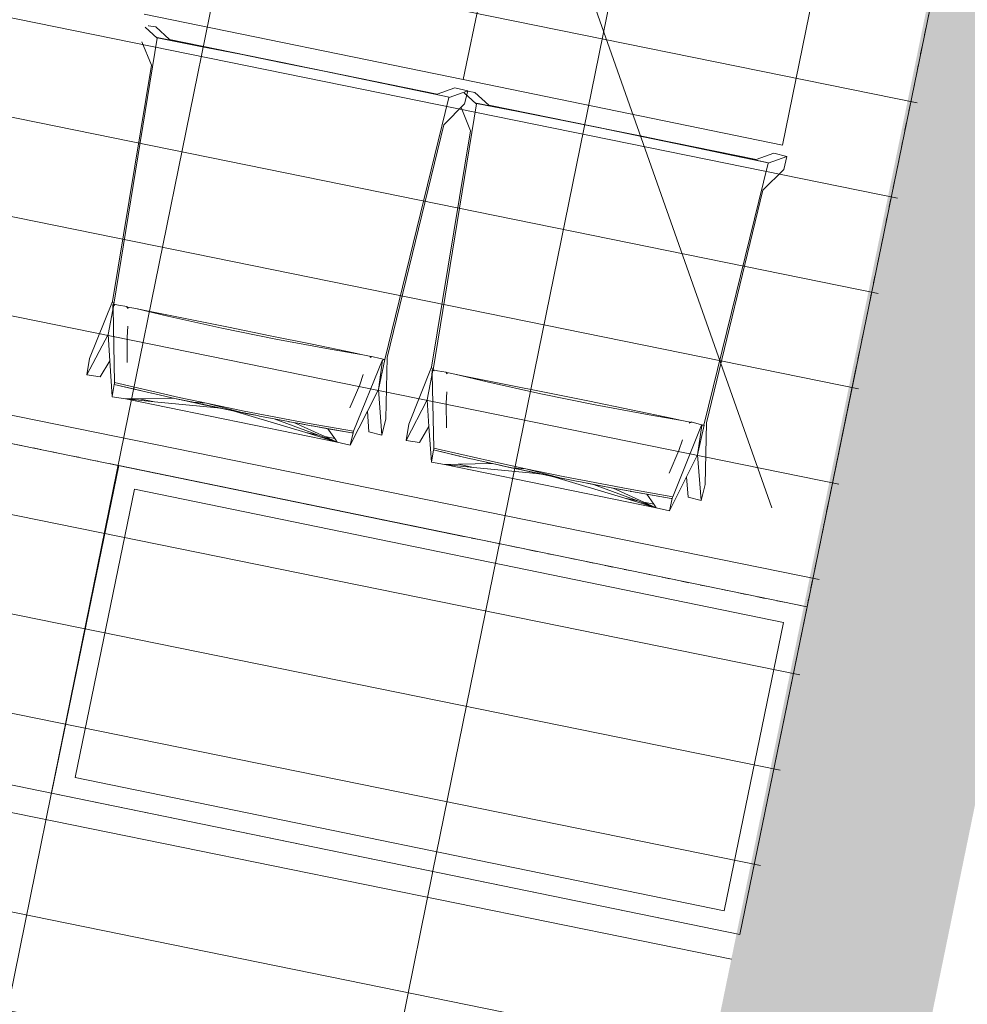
# Model space of a CAD drawing. Header units: millimetres. Extents: x -2869190 to 831897, y -1534405 to -3798.
# Tile 20 of 49: x 33212 to 34672, y -706593 to -705076. Entities that reach past the tile are written whole.
import ezdxf

# ---------------------------------------------------------------- set-up
doc = ezdxf.new("R2010")
doc.units = ezdxf.units.MM
doc.header["$MEASUREMENT"] = 0
doc.linetypes.add('ACAD_ISO03W100', pattern=[30, 12, -18])
doc.linetypes.add('Przerywana długa', pattern=[1950, 1250, -700])
for name, color, linetype, lineweight in [('PZT - ogródek_Nr_pióra__161', 7, 'Continuous', 5), ('PZT_Nr_pióra__1', 7, 'Continuous', 13), ('PZT_Nr_pióra__19', 255, 'Continuous', 0), ('Wymiarowanie - PZT_Nr_pióra__101', 7, 'Continuous', 5), ('Wymiarowanie - PZT_Nr_pióra__161', 7, 'Continuous', 5)]:
    doc.layers.add(name, color=color, linetype=linetype, lineweight=lineweight)
doc.layers.add('PZT_Nr_pióra__205', color=7, linetype='Continuous', lineweight=5, true_color=0x858585)
doc.layers.add('Wymiarowanie - PZT', color=7, linetype='Continuous')
doc.styles.add('GENERATED_STYLE_3', font='txt')
doc.dimstyles.new('GENERATED_STYLE__1', dxfattribs={"dimtxt": 625, "dimasz": 356.25, "dimexe": 0.18, "dimexo": 0, "dimgap": 0.09, "dimtad": 1, "dimdec": 0, "dimlfac": 0.1, "dimzin": 0, "dimdsep": 46, "dimtxsty": 'GENERATED_STYLE_3', "dimblk": 'ARROWHEAD_6', "dimblk1": 'ARROWHEAD_6', "dimblk2": 'ARROWHEAD_6', "dimcen": 0.09, "dimclrd": 7, "dimclre": 7, "dimclrt": 7, "dimadec": 1, "dimazin": 0, "dimtfac": 1, "dimtdec": 4, "dimtmove": 0, "dimatfit": 3, "dimfxl": 0, "dimtolj": 1, "dimtzin": 0, "dimarcsym": 0})
doc.dimstyles.new('GENERATED_STYLE__2', dxfattribs={"dimtxt": 625, "dimasz": 356.25, "dimexe": 0.18, "dimexo": 0, "dimgap": 0.09, "dimtad": 1, "dimdec": 0, "dimlfac": 0.1, "dimzin": 0, "dimdsep": 46, "dimtxsty": 'GENERATED_STYLE_3', "dimblk": 'ARROWHEAD_6', "dimblk1": 'ARROWHEAD_6', "dimblk2": 'ARROWHEAD_6', "dimcen": 0.09, "dimclrd": 7, "dimclre": 7, "dimclrt": 7, "dimadec": 1, "dimazin": 0, "dimtfac": 1, "dimtdec": 4, "dimtmove": 2, "dimatfit": 3, "dimfxl": 0, "dimtolj": 1, "dimtzin": 0, "dimarcsym": 0})
pattern_1 = [(348.5, (0, 0), (29.90519, 146.988706), []), (78.5, (0, 0), (-587.9548, 119.62076), [])]

# ---------------------------------------------------------------- blocks, each defined once
blk = doc.blocks.new('*D11')
at = {"layer": 'Wymiarowanie - PZT_Nr_pióra__101', "linetype": 'Continuous'}
for p, q in [((10021.3, -721583.8), (12171.6, -722025.5)), ((12100.8, -722369.9), (12242.3, -721681.1)), ((12171.6, -722025.5), (58954.7, -731635.8)), ((58883.9, -731980.2), (59025.4, -731291.5)), ((58954.7, -731635.8), (59230.2, -731692.4))]:
    blk.add_line(p, q, dxfattribs=at)
at = {"layer": 'Wymiarowanie - PZT_Nr_pióra__161', "linetype": 'Continuous'}
for p, q in [((12393, -721879.5), (11950.2, -722171.4)), ((58733.3, -731781.8), (59176.1, -731489.9))]:
    blk.add_line(p, q, dxfattribs=at)
at = {"layer": 'Wymiarowanie - PZT_Nr_pióra__101', "insert": (34706.7, -726527.1), "char_height": 625, "attachment_point": 7, "rotation": 348.3916, "style": 'GENERATED_STYLE_3'}
blk.add_mtext('\\A1;{\\fArial Narrow|b0|i1|c238|p34;4\xa0776}', dxfattribs=at)
blk = doc.blocks.new('ARROWHEAD_6')
at = {"color": 0, "linetype": 'Continuous', "lineweight": 0}
for p, q in [((-0.5, -0.5), (0.5, 0.5)), ((0, 0), (-1, 0))]:
    blk.add_line(p, q, dxfattribs=at)
blk = doc.blocks.new('*D18')
at = {"layer": 'Wymiarowanie - PZT_Nr_pióra__101', "linetype": 'Continuous'}
for p, q in [((9400.8, -705663.3), (11262.2, -696543.9)), ((9745.3, -705733.6), (9056.4, -705593)), ((7512.8, -714913.2), (9400.8, -705663.3)), ((7857.3, -714983.6), (7168.3, -714842.9)), ((7456.6, -715188.8), (7512.8, -714913.2))]:
    blk.add_line(p, q, dxfattribs=at)
at = {"layer": 'Wymiarowanie - PZT_Nr_pióra__161', "linetype": 'Continuous'}
for p, q in [((9254.6, -705442.1), (9547, -705884.5)), ((7366.6, -714692), (7659, -715134.5))]:
    blk.add_line(p, q, dxfattribs=at)
at = {"layer": 'Wymiarowanie - PZT_Nr_pióra__101', "insert": (8214.3, -710851.2), "char_height": 625, "attachment_point": 7, "rotation": 78.4637, "style": 'GENERATED_STYLE_3'}
blk.add_mtext('\\A1;{\\fArial Narrow|b0|i1|c238|p34;944}', dxfattribs=at)
blk = doc.blocks.new('*D19')
at = {"layer": 'Wymiarowanie - PZT_Nr_pióra__101', "linetype": 'Continuous'}
for p, q in [((11262.2, -696543.9), (15454.5, -676004.9)), ((11606.7, -696614.2), (10917.8, -696473.6)), ((9400.8, -705663.3), (11262.2, -696543.9))]:
    blk.add_line(p, q, dxfattribs=at)
at = {"layer": 'Wymiarowanie - PZT_Nr_pióra__161', "linetype": 'Continuous'}
for p, q in [((11116, -696322.7), (11408.4, -696765.1)), ((9254.6, -705442.1), (9547, -705884.5))]:
    blk.add_line(p, q, dxfattribs=at)
at = {"layer": 'Wymiarowanie - PZT_Nr_pióra__101', "insert": (10089.1, -701666.5), "char_height": 625, "attachment_point": 7, "rotation": 78.4637, "style": 'GENERATED_STYLE_3'}
blk.add_mtext('\\A1;{\\fArial Narrow|b0|i1|c238|p34;931}', dxfattribs=at)
blk = doc.blocks.new('*D51')
at = {"layer": 'Wymiarowanie - PZT_Nr_pióra__101', "linetype": 'Continuous'}
for p, q in [((30278.5, -709920.5), (32151.4, -700803.4)), ((30622.9, -709991.3), (29934.1, -709849.8)), ((28377.6, -719174.1), (30278.5, -709920.5)), ((28722, -719244.8), (28033.2, -719103.3)), ((28321, -719449.5), (28377.6, -719174.1))]:
    blk.add_line(p, q, dxfattribs=at)
at = {"layer": 'Wymiarowanie - PZT_Nr_pióra__161', "linetype": 'Continuous'}
for p, q in [((30132.6, -709699.1), (30424.4, -710141.9)), ((28231.7, -718952.7), (28523.6, -719395.4))]:
    blk.add_line(p, q, dxfattribs=at)
at = {"layer": 'Wymiarowanie - PZT_Nr_pióra__101', "insert": (28936.7, -716194.4), "char_height": 625, "attachment_point": 7, "rotation": 78.3916, "style": 'GENERATED_STYLE_3'}
blk.add_mtext('\\A1;{\\fArial Narrow|b0|i1|c238|p34;945}', dxfattribs=at)
blk = doc.blocks.new('*D52')
at = {"layer": 'Wymiarowanie - PZT_Nr_pióra__101', "linetype": 'Continuous'}
for p, q in [((32151.4, -700803.4), (32392.2, -699630.9)), ((32495.7, -700874.1), (31807, -700732.7)), ((30278.5, -709920.5), (32151.4, -700803.4)), ((30622.9, -709991.3), (29934.1, -709849.8))]:
    blk.add_line(p, q, dxfattribs=at)
at = {"layer": 'Wymiarowanie - PZT_Nr_pióra__161', "linetype": 'Continuous'}
for p, q in [((32005.4, -700582), (32297.3, -701024.8)), ((30132.6, -709699.1), (30424.4, -710141.9))]:
    blk.add_line(p, q, dxfattribs=at)
at = {"layer": 'Wymiarowanie - PZT_Nr_pióra__101', "char_height": 625, "attachment_point": 7, "rotation": 78.3916, "style": 'GENERATED_STYLE_3'}
for s, insert in [('\\A1;{\\fArial Narrow|b0|i1|c238|p34;120}', (31749.7, -702137.4)), ('\\A1;{\\fArial Narrow|b0|i1|c238|p34;931}', (30851, -706512.3))]:
    blk.add_mtext(s, dxfattribs=dict(at, insert=insert))
blk = doc.blocks.new('*D74')
at = {"layer": 'Wymiarowanie - PZT_Nr_pióra__101', "linetype": 'Continuous'}
for p, q in [((29313.2, -709722.2), (31186.1, -700605.1)), ((29657.6, -709793), (28968.9, -709651.5)), ((27412.2, -718976.4), (29313.2, -709722.2)), ((27756.6, -719047.1), (27067.8, -718905.6)), ((27355.6, -719251.9), (27412.2, -718976.4))]:
    blk.add_line(p, q, dxfattribs=at)
at = {"layer": 'Wymiarowanie - PZT_Nr_pióra__161', "linetype": 'Continuous'}
for p, q in [((29167.3, -709500.8), (29459.2, -709943.6)), ((27266.3, -718755), (27558.1, -719197.8))]:
    blk.add_line(p, q, dxfattribs=at)
at = {"layer": 'Wymiarowanie - PZT_Nr_pióra__101', "insert": (27971.3, -715996.4), "char_height": 625, "attachment_point": 7, "rotation": 78.3916, "style": 'GENERATED_STYLE_3'}
blk.add_mtext('\\A1;{\\fArial Narrow|b0|i1|c238|p34;945}', dxfattribs=at)
blk = doc.blocks.new('*D75')
at = {"layer": 'Wymiarowanie - PZT_Nr_pióra__101', "linetype": 'Continuous'}
for p, q in [((31186.1, -700605.1), (31934.6, -696961.2)), ((31530.5, -700675.9), (30841.7, -700534.4)), ((29313.2, -709722.2), (31186.1, -700605.1)), ((29657.6, -709793), (28968.9, -709651.5))]:
    blk.add_line(p, q, dxfattribs=at)
at = {"layer": 'Wymiarowanie - PZT_Nr_pióra__161', "linetype": 'Continuous'}
for p, q in [((31040.2, -700383.7), (31332, -700826.5)), ((29167.3, -709500.8), (29459.2, -709943.6))]:
    blk.add_line(p, q, dxfattribs=at)
at = {"layer": 'Wymiarowanie - PZT_Nr_pióra__101', "insert": (30006.5, -705726.2), "char_height": 625, "attachment_point": 7, "rotation": 78.3916, "style": 'GENERATED_STYLE_3'}
blk.add_mtext('\\A1;{\\fArial Narrow|b0|i1|c238|p34;931}', dxfattribs=at)

msp = doc.modelspace()

# ---------------------------------------------------------------- hatches: boundary and pattern name
at = {"layer": 'PZT_Nr_pióra__1', "linetype": 'Continuous'}
h = msp.add_hatch(color=256, dxfattribs=at)
h.paths.add_polyline_path([(35348.8, -701460.2), (48127, -704085.2), (46254.1, -713202.3), (33475.9, -710577.4)])
h.paths.add_polyline_path([(47749.2, -704334.2), (35597.9, -701838), (33869.9, -710249.9), (46021.2, -712746.1)], flags=0)
at = {"layer": 'PZT_Nr_pióra__19', "linetype": 'Continuous'}
h = msp.add_hatch(dxfattribs=at)
h.set_pattern_fill('Siatka_60x120_kopia', color=256, style=0, pattern_type=2)
h.set_pattern_definition(pattern_1)
h.paths.add_polyline_path([(32317, -701126.3), (35306.6, -701740.4), (34331, -706489.5), (31341.5, -705875.4)])
at = {"layer": 'PZT_Nr_pióra__205', "linetype": 'Continuous'}
h = msp.add_hatch(dxfattribs=at)
h.set_pattern_fill('Siatka_60_kopia', color=256, style=0, pattern_type=2)
h.set_pattern_definition(pattern_1)
h.paths.add_polyline_path([(17404.4, -696552), (17621.7, -695494.1), (17876.7, -695546.5, 0.414214), (18290, -695274.1), (18315.4, -696739.2), (17279.1, -701783.8), (30894.1, -704581.1), (31779.1, -700366.3, -0.413948), (32586.9, -699824.1), (48553, -703110.5, -0.348517), (49008.4, -703871.7), (47159.2, -712873.2), (47305.8, -712903.3), (47275.6, -713050.2), (50802, -713774.6), (50832.2, -713627.7), (50979.1, -713657.9), (51955, -708907.1), (55481.4, -709631.5), (56155.5, -706350), (56155.6, -706350, -1.058187), (56841, -706490.8), (56841.2, -706490.8), (56167.1, -709772.3), (59987.3, -710557.1), (61023.6, -705512.4), (60876.7, -705482.2), (61193.1, -703941.9, 0.392342), (61560.8, -704498), (62151, -704621.1), (60592.1, -712209.6), (57776, -711631.1), (56494.2, -717870.8), (53739.1, -717304.8), (38472, -714136.4), (38766.6, -712716.6), (32226, -711359.2), (33050.9, -707351.3), (26370.9, -705979.1), (26659.2, -704578.5), (16197.1, -702429.3)])
h.paths.add_polyline_path([(31341.5, -705875.4), (32317, -701126.3), (35291.9, -701737.4), (35348.8, -701460.2), (48127, -704085.2), (46254.1, -713202.3), (33475.9, -710577.4), (34316.3, -706486.5)], flags=0)

# ---------------------------------------------------------------- linework, layer by layer
at = {"layer": 'PZT - ogródek_Nr_pióra__161', "linetype": 'Continuous'}
for p, q in [((33895.5, -705168), (34001, -704654.3)), ((33895.5, -705168), (34001, -704654.3)), ((34387.4, -705269), (34492.9, -704755.3)), ((33403.6, -705067), (33895.5, -705168)), ((33423.7, -705104.2), (33405.2, -705087.3)), ((33410.6, -705084.6), (33410.5, -705085)), ((33410.5, -705085), (33421.5, -705086.8)), ((33442.8, -705106.4), (33421.5, -705086.8)), ((33357, -705514.4), (33423.8, -705104.4)), ((33423.8, -705103.4), (33423.7, -705104.2)), ((33488.1, -705116.1), (33423.8, -705103.4)), ((33423.9, -705103.7), (33423.8, -705103.4)), ((33423.9, -705103.7), (33423.8, -705104.4)), ((33488.1, -705116.3), (33423.9, -705103.7)), ((33855.2, -705190.3), (33442.8, -705106.4)), ((33414.9, -705146), (33400.3, -705109.9)), ((33552.4, -705128.9), (33488.1, -705116.1)), ((33552.4, -705129.1), (33488.1, -705116.3)), ((33616.8, -705141.8), (33552.4, -705128.9)), ((33616.8, -705142.1), (33552.4, -705129.1)), ((33354.8, -705510), (33414.9, -705146)), ((33681.2, -705154.9), (33616.8, -705141.8)), ((33681.1, -705155.2), (33616.8, -705142.1)), ((33745.4, -705168.4), (33681.1, -705155.2)), ((33745.5, -705168.2), (33681.2, -705154.9)), ((33809.5, -705181.8), (33745.4, -705168.4)), ((33809.7, -705181.6), (33745.5, -705168.2)), ((33895.5, -705168), (34387.4, -705269)), ((33873.6, -705195.3), (33809.5, -705181.8)), ((33873.8, -705195), (33809.7, -705181.6)), ((33882.4, -705180.6), (33855.2, -705190.3)), ((33882.4, -705180.6), (33902.5, -705185.6)), ((33774.6, -705599.5), (33873.4, -705195.9)), ((33873.4, -705195.9), (33873.6, -705195.3)), ((33902.5, -705185.6), (33873.6, -705195.8)), ((33873.6, -705195.8), (33873.8, -705195)), ((33873.6, -705195.3), (33873.8, -705195)), ((33915.6, -705205.3), (33897.1, -705188.3)), ((33902.5, -705185.6), (33897.5, -705205.6)), ((33902.5, -705185.6), (33902.4, -705186.1)), ((33902.4, -705186.1), (33913.4, -705187.8)), ((33934.7, -705207.4), (33913.4, -705187.8)), ((33848.9, -705615.5), (33915.7, -705205.4)), ((33897.5, -705205.6), (33865.3, -705237.7)), ((33906.8, -705247), (33892.2, -705210.9)), ((33915.7, -705204.5), (33915.6, -705205.3)), ((33979.9, -705217.1), (33915.7, -705204.5)), ((33915.8, -705204.8), (33915.7, -705204.5)), ((33915.8, -705204.8), (33915.7, -705205.4)), ((33980, -705217.4), (33915.8, -705204.8)), ((34347.1, -705291.4), (33934.7, -705207.4)), ((34044.3, -705229.9), (33979.9, -705217.1)), ((34044.3, -705230.2), (33980, -705217.4)), ((34108.7, -705242.9), (34044.3, -705229.9)), ((34108.6, -705243.1), (34044.3, -705230.2)), ((33865.3, -705237.7), (33778.3, -705596.3)), ((34173, -705256.2), (34108.6, -705243.1)), ((34173.1, -705256), (34108.7, -705242.9)), ((33846.7, -705611.1), (33906.8, -705247)), ((34237.3, -705269.4), (34173, -705256.2)), ((34237.4, -705269.2), (34173.1, -705256)), ((34301.4, -705282.8), (34237.3, -705269.4)), ((34301.6, -705282.6), (34237.4, -705269.2)), ((34365.4, -705296.3), (34301.4, -705282.8)), ((34365.7, -705296.1), (34301.6, -705282.6)), ((34374.3, -705281.7), (34347.1, -705291.4)), ((34394.4, -705286.6), (34365.5, -705296.9)), ((34374.3, -705281.7), (34394.4, -705286.6)), ((34394.4, -705286.6), (34389.4, -705306.7)), ((34266.5, -705700.5), (34365.3, -705296.9)), ((34365.3, -705296.9), (34365.4, -705296.3)), ((34365.4, -705296.3), (34365.7, -705296.1)), ((34365.5, -705296.9), (34365.7, -705296.1)), ((34389.4, -705306.7), (34357.2, -705338.7)), ((34357.2, -705338.7), (34270.2, -705697.3)), ((33319.5, -705597.8), (33354.8, -705510)), ((33354.8, -705510), (33356.9, -705514.3)), ((33355.2, -705522.9), (33355.6, -705515.3)), ((33356.9, -705514.3), (33355.6, -705515.3)), ((33355.6, -705515.3), (33355.7, -705520.5)), ((33356.7, -705515.5), (33355.7, -705520.5)), ((33356.9, -705514.3), (33356.7, -705515.5)), ((33358.7, -705515.9), (33356.7, -705515.5)), ((33357, -705514.4), (33356.9, -705514.3)), ((33364.2, -705515.8), (33357, -705514.4)), ((33377.2, -705517.8), (33364.2, -705515.8)), ((33377, -705518), (33377.2, -705517.8)), ((33377.1, -705518.4), (33377, -705518)), ((33377.2, -705517.8), (33377.1, -705518.4)), ((33377.1, -705518.4), (33379.3, -705519.9)), ((33378, -705519.6), (33377.1, -705518.4)), ((33377.1, -705518.4), (33377.6, -705518.5)), ((33379.2, -705519.7), (33377.6, -705518.5)), ((33377.6, -705518.5), (33378.4, -705518.6)), ((33378.4, -705518.6), (33390.7, -705521.1)), ((33348, -705560.7), (33355.2, -705522.9)), ((33355.7, -705520.5), (33358.2, -705634.9)), ((33378.9, -705520.6), (33378, -705519.6)), ((33390.7, -705521.1), (33440.2, -705532.8)), ((33390.7, -705521.1), (33405.1, -705523.9)), ((33405.1, -705523.9), (33469.4, -705536.7)), ((33440.2, -705532.8), (33523.3, -705551.2)), ((33377.3, -705565.6), (33378.4, -705548.1)), ((33469.4, -705536.7), (33533.8, -705549.7)), ((33348, -705560.7), (33315.5, -705623.3)), ((33350.8, -705601.6), (33348, -705560.7)), ((33523.3, -705551.2), (33606.7, -705568.1)), ((33533.8, -705549.7), (33598.1, -705562.8)), ((33598.1, -705562.8), (33662.4, -705576)), ((33377.6, -705604), (33377.3, -705565.6)), ((33606.7, -705568.1), (33690.3, -705583.7)), ((33662.4, -705576), (33726.6, -705589.4)), ((33690.3, -705583.7), (33740.5, -705592.3)), ((33726.6, -705589.4), (33740.5, -705592.3)), ((33740.5, -705592.3), (33753.4, -705595)), ((33767.4, -705597.9), (33754.6, -705594.6)), ((33754.6, -705594.9), (33754.6, -705594.6)), ((33315.5, -705623.3), (33319.5, -705597.8)), ((33335.9, -705626.4), (33350.8, -705601.6)), ((33354.5, -705656.7), (33350.8, -705601.6)), ((33726.4, -705709.8), (33770.8, -705599.8)), ((33753.4, -705595), (33751.6, -705595.5)), ((33751.8, -705596.5), (33753, -705595.9)), ((33753, -705595.9), (33754.5, -705595.2)), ((33753.4, -705595), (33754.5, -705595.2)), ((33754.8, -705594.9), (33754.5, -705595.2)), ((33754.5, -705595.2), (33754.6, -705594.9)), ((33774.7, -705599.4), (33764.8, -705645.5)), ((33771.1, -705600.3), (33764.8, -705645.5)), ((33774.5, -705599.4), (33767.4, -705597.9)), ((33771.1, -705600.3), (33774.5, -705599.4)), ((33774.6, -705599.5), (33774.5, -705599.4)), ((33774.7, -705599.4), (33774.6, -705599.5)), ((33778.3, -705596.3), (33776.4, -705690.9)), ((33315.5, -705623.3), (33335.9, -705626.4)), ((33741.4, -705622.4), (33735.9, -705638.6)), ((33811.4, -705698.9), (33846.7, -705611.1)), ((33839.9, -705661.7), (33847.1, -705624)), ((33846.7, -705611.1), (33848.8, -705615.3)), ((33847.1, -705624), (33847.5, -705616.3)), ((33848.8, -705615.3), (33847.5, -705616.3)), ((33847.5, -705616.3), (33847.6, -705621.6)), ((33848.6, -705616.5), (33847.6, -705621.6)), ((33847.6, -705621.6), (33850.1, -705735.9)), ((33848.8, -705615.3), (33848.6, -705616.5)), ((33850.6, -705617), (33848.6, -705616.5)), ((33848.9, -705615.5), (33848.8, -705615.3)), ((33856, -705616.9), (33848.9, -705615.5)), ((33869.1, -705618.8), (33856, -705616.9)), ((33868.9, -705619.1), (33869.1, -705618.8)), ((33869, -705619.4), (33868.9, -705619.1)), ((33869.1, -705618.8), (33869, -705619.4)), ((33869, -705619.4), (33871.2, -705620.9)), ((33869.9, -705620.6), (33869, -705619.4)), ((33869, -705619.4), (33869.5, -705619.5)), ((33871.1, -705620.8), (33869.5, -705619.5)), ((33869.5, -705619.5), (33870.3, -705619.7)), ((33870.7, -705621.6), (33869.9, -705620.6)), ((33870.3, -705619.7), (33882.6, -705622.1)), ((33882.6, -705622.1), (33932.1, -705633.9)), ((33882.6, -705622.1), (33897, -705625)), ((33897, -705625), (33961.3, -705637.8)), ((33357.7, -705637.8), (33354.5, -705656.7)), ((33358, -705636.3), (33357.7, -705637.8)), ((33357.7, -705637.8), (33395.1, -705646.7)), ((33357.7, -705637.8), (33391.6, -705645.7)), ((33358.2, -705634.9), (33358, -705636.3)), ((33358.2, -705634.9), (33457.7, -705657.9)), ((33720.7, -705673.7), (33735.9, -705638.6)), ((33932.1, -705633.9), (34015.2, -705652.2)), ((33961.3, -705637.8), (34025.7, -705650.7)), ((33395.1, -705646.7), (33391.6, -705645.7)), ((33395.1, -705646.7), (33415, -705651.2)), ((33395.1, -705646.7), (33396.2, -705646.8)), ((33398.1, -705647.3), (33395.1, -705646.7)), ((33415.2, -705651.2), (33415, -705651.2)), ((33415.4, -705651.3), (33415.2, -705651.3)), ((33415.5, -705651.3), (33415.4, -705651.3)), ((33415.4, -705651.3), (33415.4, -705651.3)), ((33415.7, -705651.4), (33415.5, -705651.3)), ((33457.8, -705660.9), (33415.7, -705651.4)), ((33764.8, -705645.5), (33747.8, -705679.1)), ((33770.2, -705715.9), (33764.8, -705645.5)), ((33869.2, -705666.7), (33870.2, -705649.1)), ((34015.2, -705652.2), (34098.6, -705669.2)), ((34025.7, -705650.7), (34090, -705663.8)), ((33354.5, -705656.8), (33354.5, -705656.7)), ((33354.5, -705656.8), (33374.8, -705660.3)), ((33395.8, -705659.9), (33374.8, -705660.3)), ((33374.8, -705660.3), (33701.1, -705726.7)), ((33374.8, -705660.3), (33419.4, -705664.7)), ((33448.1, -705658.8), (33395.8, -705659.9)), ((33419.4, -705664.7), (33395.8, -705659.9)), ((33419.4, -705664.7), (33521.7, -705674.7)), ((33439.6, -705656.9), (33448.1, -705658.8)), ((33448.3, -705658.8), (33448.1, -705658.8)), ((33453.6, -705660), (33448.3, -705658.8)), ((33453.6, -705660), (33477.4, -705665.3)), ((33461.3, -705661.6), (33453.6, -705660)), ((33457.7, -705657.9), (33500, -705666.8)), ((33457.8, -705660.9), (33461.3, -705661.6)), ((33461.4, -705661.7), (33477.4, -705665.3)), ((33476.4, -705664.9), (33461.4, -705661.7)), ((33476.4, -705664.9), (33478.4, -705665.3)), ((33477.4, -705665.3), (33476.4, -705664.9)), ((33478.4, -705665.3), (33477.4, -705665.3)), ((33477.4, -705665.3), (33495.9, -705669.1)), ((33478.4, -705665.3), (33495.9, -705669.1)), ((33479.2, -705665.4), (33478.4, -705665.3)), ((33479.2, -705665.4), (33502.6, -705670.5)), ((33500, -705666.8), (33479.2, -705665.4)), ((33479.3, -705665.4), (33540.7, -705678.5)), ((33495.9, -705669.1), (33516.4, -705673.6)), ((33495.9, -705669.1), (33541, -705678.6)), ((33500, -705666.8), (33557.6, -705678.9)), ((33500, -705666.8), (33556.4, -705681.5)), ((33503.8, -705670.8), (33502.6, -705670.5)), ((33839.9, -705661.7), (33807.4, -705724.3)), ((33842.6, -705702.7), (33839.9, -705661.7)), ((33869.5, -705705), (33869.2, -705666.7)), ((34090, -705663.8), (34154.3, -705677)), ((34098.6, -705669.2), (34182.2, -705684.8)), ((33540.5, -705678.5), (33503.8, -705670.8)), ((33520.3, -705674.4), (33516.4, -705673.6)), ((33520.3, -705674.4), (33521.7, -705674.7)), ((33521.7, -705674.7), (33540.5, -705678.5)), ((33540.5, -705678.5), (33541, -705678.6)), ((33541, -705678.6), (33541.1, -705678.6)), ((33541.1, -705678.6), (33541.6, -705678.7)), ((33652.9, -705712.2), (33541.1, -705678.6)), ((33542.1, -705678.8), (33541.6, -705678.7)), ((33542.2, -705678.8), (33542.1, -705678.8)), ((33558.9, -705682.2), (33542.2, -705678.8)), ((33544.1, -705679.2), (33542.2, -705678.8)), ((33544.1, -705679.2), (33557.6, -705681.8)), ((33544.1, -705679.2), (33558.9, -705682.2)), ((33556.4, -705681.5), (33544.1, -705679.2)), ((33556.4, -705681.5), (33557.6, -705681.8)), ((33557.6, -705678.9), (33657.9, -705698)), ((33578.3, -705686), (33557.6, -705681.8)), ((33557.6, -705681.8), (33559.9, -705682.5)), ((33558.9, -705682.2), (33559.9, -705682.5)), ((33559.9, -705682.5), (33559.8, -705682.3)), ((33559.9, -705682.5), (33578.3, -705686)), ((33747.8, -705679.1), (33721.3, -705731.4)), ((33747.8, -705679.1), (33750.2, -705710.7)), ((34154.3, -705677), (34218.5, -705690.4)), ((34182.2, -705684.8), (34232.4, -705693.3)), ((33578.3, -705686), (33578.3, -705686)), ((33578.3, -705686), (33581.6, -705686.6)), ((33581.6, -705686.6), (33604.1, -705691.1)), ((33581.6, -705686.6), (33626.2, -705695.1)), ((33604.1, -705691.1), (33626.2, -705695.1)), ((33672.4, -705716.2), (33604.1, -705691.1)), ((33626.4, -705695.2), (33626.2, -705695.1)), ((33627, -705695.3), (33626.4, -705695.2)), ((33627, -705695.3), (33634.6, -705696.7)), ((33627, -705695.3), (33634.3, -705696.6)), ((33634.3, -705696.6), (33634.6, -705696.7)), ((33634.3, -705696.6), (33640.2, -705697.7)), ((33634.6, -705696.7), (33642.7, -705698.3)), ((33634.6, -705696.7), (33682.1, -705718.1)), ((33640.2, -705697.7), (33640.6, -705697.8)), ((33640.6, -705697.8), (33642.7, -705698.1)), ((33640.6, -705697.8), (33642.7, -705698.3)), ((33642.7, -705698.2), (33642.7, -705698.1)), ((33643.2, -705698.2), (33642.7, -705698.2)), ((33643.8, -705698.3), (33642.7, -705698.3)), ((33642.7, -705698.3), (33661, -705701.5)), ((33642.7, -705698.3), (33643.4, -705698.3)), ((33643.8, -705698.3), (33643.8, -705698.3)), ((33643.8, -705698.3), (33661, -705701.5)), ((33657.9, -705698), (33726.4, -705709.8)), ((33776.4, -705690.9), (33770.2, -705715.9)), ((33807.4, -705724.3), (33811.4, -705698.9)), ((34218.3, -705810.9), (34262.7, -705700.9)), ((34218.5, -705690.4), (34232.4, -705693.3)), ((34232.4, -705693.3), (34245.3, -705696)), ((34245.3, -705696), (34243.5, -705696.6)), ((34243.7, -705697.5), (34244.9, -705696.9)), ((34244.9, -705696.9), (34246.4, -705696.3)), ((34245.3, -705696), (34246.4, -705696.3)), ((34246.4, -705696.3), (34246.5, -705695.9)), ((34246.7, -705696), (34246.4, -705696.3)), ((34259.3, -705699), (34246.5, -705695.7)), ((34246.5, -705695.9), (34246.5, -705695.7)), ((34266.6, -705700.4), (34256.7, -705746.6)), ((34266.4, -705700.5), (34259.3, -705699)), ((34263, -705701.4), (34266.4, -705700.5)), ((34266.5, -705700.5), (34266.4, -705700.5)), ((34266.6, -705700.4), (34266.5, -705700.5)), ((34270.2, -705697.3), (34268.3, -705791.9)), ((33672.4, -705716.2), (33652.9, -705712.2)), ((33701.1, -705726.7), (33652.9, -705712.2)), ((33661.3, -705701.5), (33661, -705701.5)), ((33662.1, -705701.7), (33661.3, -705701.5)), ((33662.8, -705701.8), (33662.1, -705701.7)), ((33662.8, -705701.8), (33686.8, -705706.2)), ((33662.8, -705701.8), (33723.8, -705712.4)), ((33701.1, -705726.7), (33672.4, -705716.2)), ((33686.8, -705706.2), (33723.8, -705712.4)), ((33697.3, -705721.2), (33686.8, -705706.2)), ((33721.3, -705731.4), (33725.7, -705712.7)), ((33723.8, -705712.4), (33724.3, -705712.5)), ((33724.9, -705712.6), (33724.3, -705712.5)), ((33724.9, -705712.6), (33725.3, -705712.7)), ((33725.7, -705712.7), (33725.3, -705712.7)), ((33725.7, -705712.7), (33726, -705711.3)), ((33726, -705711.3), (33726.4, -705709.8)), ((33750.2, -705710.7), (33770.2, -705715.9)), ((33827.8, -705727.4), (33842.6, -705702.7)), ((33846.4, -705757.8), (33842.6, -705702.7)), ((34263, -705701.4), (34256.7, -705746.6)), ((33697.3, -705721.2), (33682.1, -705718.1)), ((33682.1, -705718.1), (33701.1, -705726.7)), ((33701.1, -705726.7), (33697.3, -705721.2)), ((33701.1, -705726.7), (33721.3, -705731.4)), ((33807.4, -705724.3), (33827.8, -705727.4)), ((34233.3, -705723.5), (34227.8, -705739.7)), ((33849.6, -705738.9), (33846.4, -705757.8)), ((33849.9, -705737.4), (33849.6, -705738.9)), ((33849.6, -705738.9), (33887, -705747.8)), ((33849.6, -705738.9), (33883.5, -705746.8)), ((33850.1, -705735.9), (33849.9, -705737.4)), ((33850.1, -705735.9), (33949.6, -705758.9)), ((34212.6, -705774.7), (34227.8, -705739.7)), ((33846.4, -705757.8), (33846.4, -705757.8)), ((33846.4, -705757.8), (33866.7, -705761.3)), ((33887.7, -705760.9), (33866.7, -705761.3)), ((33866.7, -705761.3), (34193, -705827.8)), ((33866.7, -705761.3), (33911.3, -705765.7)), ((33887, -705747.8), (33883.5, -705746.8)), ((33887, -705747.8), (33906.9, -705752.3)), ((33887, -705747.8), (33888.1, -705747.9)), ((33890, -705748.3), (33887, -705747.8)), ((33940, -705759.8), (33887.7, -705760.9)), ((33911.3, -705765.7), (33887.7, -705760.9)), ((33907, -705752.3), (33906.9, -705752.3)), ((33907.3, -705752.3), (33907.1, -705752.3)), ((33907.4, -705752.4), (33907.3, -705752.3)), ((33907.3, -705752.3), (33907.3, -705752.3)), ((33907.6, -705752.4), (33907.4, -705752.4)), ((33949.7, -705761.9), (33907.6, -705752.4)), ((33931.4, -705758), (33940, -705759.8)), ((33940.2, -705759.9), (33940, -705759.8)), ((33945.5, -705761), (33940.2, -705759.9)), ((33945.5, -705761), (33969.3, -705766.3)), ((33953.2, -705762.7), (33945.5, -705761)), ((33949.6, -705758.9), (33991.9, -705767.9)), ((34256.7, -705746.6), (34239.7, -705780.1)), ((34262.1, -705816.9), (34256.7, -705746.6)), ((33911.3, -705765.7), (34013.6, -705775.7)), ((33949.7, -705761.9), (33953.2, -705762.7)), ((33953.3, -705762.7), (33969.3, -705766.3)), ((33968.3, -705766), (33953.3, -705762.7)), ((33968.3, -705766), (33970.3, -705766.4)), ((33969.3, -705766.3), (33968.3, -705766)), ((33970.3, -705766.4), (33969.3, -705766.3)), ((33969.3, -705766.3), (33987.8, -705770.2)), ((33970.3, -705766.4), (33987.8, -705770.2)), ((33971.1, -705766.4), (33970.3, -705766.4)), ((33971.1, -705766.4), (33994.5, -705771.6)), ((33991.9, -705767.9), (33971.1, -705766.4)), ((33971.1, -705766.4), (34032.6, -705779.5)), ((33987.8, -705770.2), (34008.3, -705774.6)), ((33987.8, -705770.2), (34032.9, -705779.6)), ((33991.9, -705767.9), (34049.5, -705780)), ((33991.9, -705767.9), (34048.3, -705782.6)), ((33995.6, -705771.8), (33994.5, -705771.6)), ((34032.4, -705779.5), (33995.6, -705771.8)), ((34012.2, -705775.5), (34008.3, -705774.6)), ((34012.2, -705775.5), (34013.6, -705775.7)), ((34013.6, -705775.7), (34032.4, -705779.5)), ((34032.4, -705779.5), (34032.9, -705779.6)), ((34032.9, -705779.6), (34033, -705779.6)), ((34033, -705779.6), (34033.5, -705779.7)), ((34144.7, -705813.2), (34033, -705779.6)), ((34034, -705779.8), (34033.5, -705779.7)), ((34034.1, -705779.9), (34034, -705779.8)), ((34050.8, -705783.3), (34034.1, -705779.9)), ((34036, -705780.2), (34034.1, -705779.9)), ((34036, -705780.2), (34049.4, -705782.9)), ((34036, -705780.2), (34050.8, -705783.3)), ((34048.3, -705782.6), (34036, -705780.2)), ((34048.3, -705782.6), (34049.4, -705782.9)), ((34070.2, -705787), (34049.4, -705782.9)), ((34049.4, -705782.9), (34051.8, -705783.5)), ((34049.5, -705780), (34149.8, -705799)), ((34050.8, -705783.3), (34051.8, -705783.5)), ((34051.8, -705783.5), (34051.7, -705783.3)), ((34051.8, -705783.5), (34070.2, -705787)), ((34070.2, -705787), (34070.2, -705787)), ((34070.2, -705787), (34073.5, -705787.7)), ((34073.5, -705787.7), (34096, -705792.2)), ((34073.5, -705787.7), (34118.1, -705796.2)), ((34239.7, -705780.1), (34213.2, -705832.5)), ((34239.7, -705780.1), (34242.1, -705811.8)), ((34268.3, -705791.9), (34262.1, -705816.9)), ((34096, -705792.2), (34118.1, -705796.2)), ((34164.3, -705817.2), (34096, -705792.2)), ((34118.3, -705796.2), (34118.1, -705796.2)), ((34118.8, -705796.3), (34118.3, -705796.2)), ((34118.8, -705796.3), (34126.5, -705797.8)), ((34118.8, -705796.3), (34126.2, -705797.7)), ((34126.2, -705797.7), (34126.5, -705797.8)), ((34126.2, -705797.7), (34132.1, -705798.7)), ((34126.5, -705797.8), (34134.5, -705799.3)), ((34126.5, -705797.8), (34174, -705819.2)), ((34132.1, -705798.7), (34132.5, -705798.8)), ((34132.5, -705798.8), (34134.6, -705799.2)), ((34132.5, -705798.8), (34134.5, -705799.3)), ((34135.6, -705799.4), (34134.5, -705799.3)), ((34134.5, -705799.3), (34152.9, -705802.5)), ((34134.5, -705799.3), (34135.3, -705799.3)), ((34134.6, -705799.2), (34134.6, -705799.2)), ((34135.1, -705799.3), (34134.6, -705799.2)), ((34135.7, -705799.4), (34135.6, -705799.4)), ((34135.7, -705799.4), (34152.9, -705802.5)), ((34149.8, -705799), (34218.3, -705810.9)), ((34153.2, -705802.6), (34152.9, -705802.5)), ((34153.9, -705802.7), (34153.2, -705802.6)), ((34154.7, -705802.8), (34153.9, -705802.7)), ((34154.7, -705802.8), (34178.6, -705807.2)), ((34154.7, -705802.8), (34215.7, -705813.5)), ((34178.6, -705807.2), (34215.7, -705813.5)), ((34189.2, -705822.3), (34178.6, -705807.2)), ((34164.3, -705817.2), (34144.7, -705813.2)), ((34193, -705827.8), (34144.7, -705813.2)), ((34193, -705827.8), (34164.3, -705817.2)), ((34189.2, -705822.3), (34174, -705819.2)), ((34174, -705819.2), (34193, -705827.8)), ((34193, -705827.8), (34189.2, -705822.3)), ((34213.2, -705832.5), (34217.6, -705813.8)), ((34215.7, -705813.5), (34216.2, -705813.6)), ((34216.8, -705813.7), (34216.2, -705813.6)), ((34216.8, -705813.7), (34217.1, -705813.7)), ((34217.6, -705813.8), (34217.1, -705813.7)), ((34217.6, -705813.8), (34217.9, -705812.3)), ((34217.9, -705812.3), (34218.3, -705810.9)), ((34242.1, -705811.8), (34262.1, -705816.9)), ((34193, -705827.8), (34213.2, -705832.5))]:
    msp.add_line(p, q, dxfattribs=at)
at = {"layer": 'PZT - ogródek_Nr_pióra__161', "linetype": 'Continuous', "flags": 128}
for points in [[(32317, -701126.3), (35296.8, -701738.4), (34321.6, -706485.8), (31341.8, -705873.7)], [(33364.7, -705762.9), (34425.3, -705980.8), (34321.6, -706485.8), (33261, -706267.9)], [(33388.8, -705799.4), (34388.8, -706004.9), (34297.5, -706449.3), (33297.5, -706243.9)]]:
    msp.add_lwpolyline(points, close=True, dxfattribs=at)
at = {"layer": 'PZT - ogródek_Nr_pióra__161', "linetype": 'ACAD_ISO03W100', "flags": 128}
msp.add_lwpolyline([(34425.3, -705980.8), (35296.8, -701738.4), (32771.6, -701219.7), (31900.1, -705462)], close=True, dxfattribs=at)
at = {"layer": 'PZT - ogródek_Nr_pióra__161', "linetype": 'Przerywana długa', "flags": 128}
msp.add_lwpolyline([(35286.4, -701789.1), (34425.3, -705980.8), (31900.1, -705462), (32761.2, -701270.4), (35286.4, -701789.1), (31900.1, -705462), (34425.3, -705980.8), (32761.2, -701270.4)], close=True, dxfattribs=at)

# ---------------------------------------------------------------- dimensions: what is measured, and where the dimension line sits
at = {"layer": 'Wymiarowanie - PZT', "linetype": 'Continuous'}
for base, p1, p2, angle, dimstyle, picture, middle, turn in [((11262.2, -696543.9), (33475.9, -710577.4), (35348.8, -701460.2), 78.4637, 'GENERATED_STYLE__1', '*D19', (9925.1, -700906.9), 78.4637), ((9400.8, -705663.3), (28378, -719172.1), (33475.9, -710577.4), 78.4637, 'GENERATED_STYLE__1', '*D18', (8050.4, -710091.6), 78.4637), ((31186.1, -700605.1), (33475.9, -710577.4), (35348.8, -701460.2), 78.3916, 'GENERATED_STYLE__1', '*D75', (29843.5, -704966.5), 78.3916), ((32151.4, -700803.4), (33475.9, -710577.4), (35348.8, -701460.2), 78.3916, 'GENERATED_STYLE__1', '*D52', (30688.1, -705752.5), 78.3916), ((29313.2, -709722.2), (27420.6, -718978.1), (33475.9, -710577.4), 78.3916, 'GENERATED_STYLE__2', '*D74', (27808.4, -715236.7), 78.3916), ((30278.5, -709920.5), (28383.5, -719175.3), (33475.9, -710577.4), 78.3916, 'GENERATED_STYLE__2', '*D51', (28773.7, -715434.7), 78.3916), ((58954.7, -731635.8), (16197.1, -702429.3), (60177.2, -725684.7), 348.3916, 'GENERATED_STYLE__1', '*D11', (35816.3, -726436), 348.3916)]:
    dim = msp.add_linear_dim(base=base, p1=p1, p2=p2, angle=angle, dimstyle=dimstyle, dxfattribs=at)
    dim.commit()
    dim.dimension.update_dxf_attribs({"geometry": picture, "text_midpoint": middle, "dimtype": 160, "text_rotation": turn})

doc.saveas('drawing.dxf')
